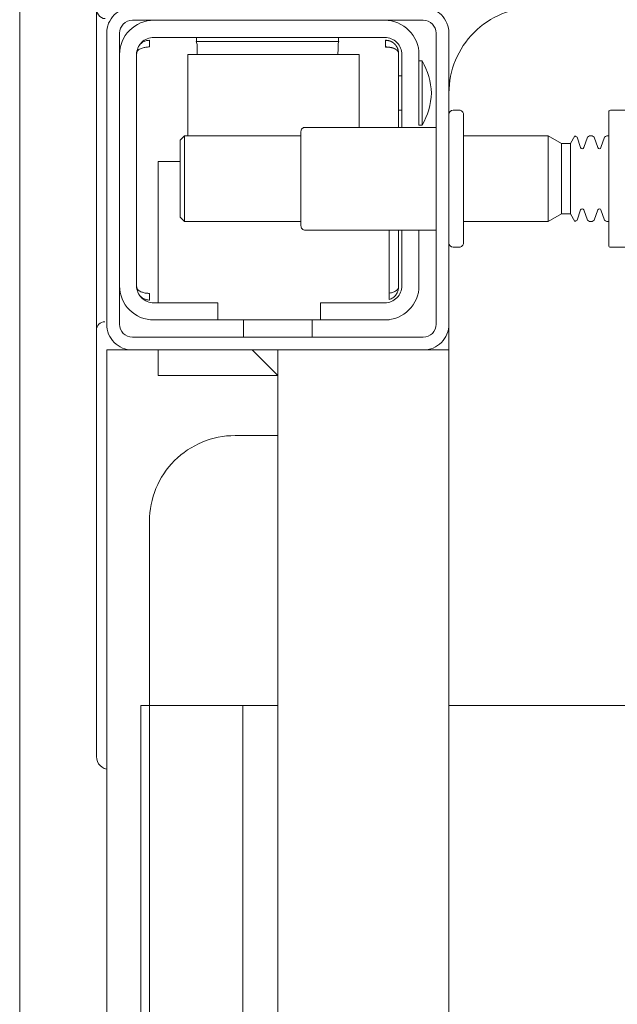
# Model space of a CAD drawing. Header units: millimetres. Extents: x -1893473 to 1546619, y -568027 to 942944.
# Tile 51 of 256: x 155887 to 155957, y -498106 to -497991. Entities that reach past the tile are written whole.
import ezdxf
from ezdxf.enums import TextEntityAlignment as Align

# ---------------------------------------------------------------- set-up
doc = ezdxf.new("R2010")
doc.units = ezdxf.units.MM
doc.header["$LTSCALE"] = 0.2
doc.layers.get('0').update_dxf_attribs({"lineweight": 0})
for name, color, linetype, lineweight in [('!! 0_Opis_pom', 9, 'Continuous', 13), ('!! 1_OPIS POM NOWE', 140, 'Continuous', 5), ('!! 2 ZABUDOWA GK-MDF', 54, 'Continuous', 13), ('P-Opis nadproża', 150, 'Continuous', 9)]:
    doc.layers.add(name, color=color, linetype=linetype, lineweight=lineweight)
doc.layers.add('!!_@ wypos sanit nd', color=7, linetype='Continuous', lineweight=0, plot=False)
doc.styles.add('ARIAL', font='tahoma.ttf')

# ---------------------------------------------------------------- blocks, each defined once
blk = doc.blocks.new('A$Cff2eaf8b')
for points in [[(-0.15993, -0.0325), (-0.17249, -0.0325, 0.405519), (-0.172, -0.032), (-0.172, -0.0313, 0.414214), (-0.1725, -0.0308), (-0.1875, -0.0308, 0.414214), (-0.188, -0.0313), (-0.188, -0.032, 0.405519), (-0.18751, -0.0325), (-0.19, -0.0325, -0.414214), (-0.2, -0.0225), (-0.2, 0.0575, -0.266001), (-0.19506, 0.06612)], [(-0.188, 0.06265), (-0.188, -0.01362, 0.414214), (-0.1878, -0.01382), (-0.17545, -0.01382), (-0.1722, -0.01382, 0.414214), (-0.172, -0.01362), (-0.172, -0.00982)], [(-0.185, -0.01382), (-0.185, -0.01406, -0.050055), (-0.18485, -0.01432), (-0.18364, -0.01473, -0.719897), (-0.18364, -0.01511), (-0.18485, -0.01552, -0.050055), (-0.185, -0.01578), (-0.185, -0.01606, -0.050055), (-0.18485, -0.01632), (-0.18364, -0.01673, -0.719897), (-0.18364, -0.01711), (-0.18485, -0.01752, -0.050055), (-0.185, -0.01778), (-0.1841, -0.0183), (-0.1841, -0.01936), (-0.185, -0.02092), (-0.185, -0.0308)], [(-0.175, -0.01382), (-0.175, -0.01406, 0.050055), (-0.17515, -0.01432), (-0.17636, -0.01473, 0.719897), (-0.17636, -0.01511), (-0.17515, -0.01552, 0.050055), (-0.175, -0.01578), (-0.175, -0.01606, 0.050055), (-0.17515, -0.01632), (-0.17636, -0.01673, 0.719897), (-0.17636, -0.01711), (-0.17515, -0.01752, 0.050055), (-0.175, -0.01778), (-0.1759, -0.0183), (-0.1759, -0.01936), (-0.175, -0.02092), (-0.175, -0.0308)], [(-0.186, -0.034), (-0.186, -0.0493, 0.414214), (-0.1855, -0.0498), (-0.1745, -0.0498, 0.414214), (-0.174, -0.0493), (-0.174, -0.034)], [(-0.1985, -0.04, -0.414214), (-0.1945, -0.036), (-0.18625, -0.036), (-0.18625, -0.03562), (-0.19375, -0.03562), (-0.19375, -0.036)], [(-0.18625, -0.03562, 0.119096), (-0.19, -0.03454, 0.119096), (-0.19375, -0.03562)], [(-0.174, -0.036), (-0.1675, -0.036, -0.414214), (-0.1635, -0.04), (-0.16353, -0.0395)], [(-0.186, -0.038), (-0.1945, -0.038, 0.414214), (-0.1965, -0.04), (-0.1965, -0.067, 0.414214), (-0.1945, -0.069), (-0.1675, -0.069, 0.414214), (-0.1655, -0.067), (-0.1655, -0.0595), (-0.1635, -0.0595), (-0.1635, -0.04)], [(-0.1635, -0.0475), (-0.1655, -0.0475), (-0.1655, -0.04, 0.414214), (-0.1675, -0.038), (-0.174, -0.038)], [(-0.1945, -0.06193), (-0.19515, -0.06194), (-0.19542, -0.06194), (-0.1956, -0.06194), (-0.19567, -0.06194, 0.116465), (-0.19589, -0.062), (-0.19601, -0.06205), (-0.19601, -0.04535), (-0.19589, -0.0454, 0.116465), (-0.19567, -0.04546), (-0.19542, -0.04546), (-0.19515, -0.04546), (-0.1945, -0.04547)], [(-0.15, -0.0525), (-0.15, -0.0575, 0.414214), (-0.14, -0.0675), (-0.11847, -0.0675), (-0.11847, -0.0525)], [(-0.1675, -0.071, 0.414214), (-0.1635, -0.067), (-0.1635, -0.0595)], [(-0.1985, -0.067, 0.414214), (-0.1945, -0.071)], [(-0.16237, -0.07369), (-0.1625, -0.07369), (-0.16269, -0.07369), (-0.16294, -0.07369), (-0.16323, -0.07369), (-0.16357, -0.07369), (-0.16393, -0.07369), (-0.16428, -0.07369), (-0.19771, -0.07369), (-0.19841, -0.07369), (-0.19903, -0.07369), (-0.19948, -0.07369), (-0.19961, -0.07369), (-0.19973, -0.07367), (-0.19984, -0.07365), (-0.20003, -0.07359, 0.517033), (-0.1987, -0.07266)], [(-0.1633, -0.0727, 0.412536), (-0.1623, -0.0737), (-0.11251, -0.0737), (-0.11222, -0.07367), (-0.11194, -0.07358), (-0.11168, -0.07345), (-0.11145, -0.07326), (-0.11126, -0.07304), (-0.11112, -0.07278), (-0.11104, -0.0725)]]:
    blk.add_lwpolyline(points, format="xyb")
for points in [[(-0.11847, -0.0325), (-0.11847, 0.0575), (0.11153, 0.0575), (0.11153, -0.0325)], [(-0.1841, -0.0183), (-0.1759, -0.0183)], [(-0.1759, -0.01936), (-0.1841, -0.01936)], [(-0.175, -0.02092), (-0.185, -0.02092)], [(-0.16, -0.0355), (-0.16, -0.0325), (0.16, -0.0325), (0.16, -0.0355)], [(-0.16, -0.0485), (-0.16, -0.0365)], [(-0.19478, -0.0384), (-0.186, -0.0384)], [(-0.192, -0.038), (-0.192, -0.0384)], [(-0.188, -0.038), (-0.188, -0.0384)], [(-0.16664, -0.0395), (-0.16666, -0.03934), (-0.16669, -0.03923), (-0.16672, -0.03912), (-0.16675, -0.03902), (-0.16679, -0.03892), (-0.16684, -0.03881), (-0.16689, -0.03872), (-0.16695, -0.03863), (-0.16702, -0.03855), (-0.1671, -0.03848), (-0.16718, -0.03843), (-0.16729, -0.0384), (-0.16718, -0.03841), (-0.16708, -0.03842), (-0.16696, -0.03845), (-0.16686, -0.03848), (-0.16677, -0.03851), (-0.16666, -0.03856), (-0.16657, -0.03861), (-0.16646, -0.03868), (-0.16636, -0.03876), (-0.16627, -0.03884), (-0.16618, -0.03894), (-0.1661, -0.03904), (-0.16603, -0.03915), (-0.16598, -0.03926), (-0.16593, -0.03938), (-0.16589, -0.0395), (-0.174, -0.0395)], [(-0.174, -0.0384), (-0.16722, -0.0384)], [(-0.185, -0.063), (-0.1945, -0.063), (-0.1945, -0.043), (-0.186, -0.043)], [(-0.19591, -0.04539), (-0.19602, -0.04539), (-0.19616, -0.04539), (-0.19632, -0.04539), (-0.1965, -0.04539)], [(-0.1615, -0.0485), (-0.1635, -0.0485)], [(-0.185, -0.0498), (-0.185, -0.06342), (-0.1845, -0.06392), (-0.1755, -0.06392), (-0.175, -0.06342), (-0.175, -0.0498)], [(0.16, -0.0555), (0.157, -0.0525), (0.16, -0.0525), (-0.16, -0.0525), (-0.157, -0.0525), (-0.16, -0.0555)], [(-0.157, -0.0525), (-0.157, -0.0665), (-0.16, -0.0665)], [(0.10602, -0.0525), (0.10602, -0.05658), (-0.11847, -0.05658)], [(-0.1615, -0.0565), (-0.1635, -0.0565)], [(-0.1965, -0.06201), (-0.19632, -0.06201), (-0.19616, -0.06201), (-0.19602, -0.06201), (-0.19591, -0.06201)], [(-0.175, -0.06342), (-0.185, -0.06342)], [(-0.182, -0.06392), (-0.182, -0.0665), (-0.1655, -0.0665)], [(-0.16636, -0.06865), (-0.16625, -0.06854), (-0.16619, -0.06847), (-0.16612, -0.06839), (-0.16606, -0.0683), (-0.16601, -0.0682), (-0.16596, -0.06811), (-0.16592, -0.06801), (-0.16589, -0.0679), (-0.16586, -0.0678), (-0.16584, -0.06769), (-0.16583, -0.06759), (-0.16583, -0.06749), (-0.16593, -0.0675), (-0.16607, -0.0675), (-0.1663, -0.0675), (-0.16641, -0.0675), (-0.16651, -0.0675), (-0.16661, -0.0675), (-0.16661, -0.0676), (-0.16662, -0.0677), (-0.16663, -0.0678), (-0.16664, -0.0679), (-0.16665, -0.068), (-0.16667, -0.06811), (-0.1667, -0.06821), (-0.16673, -0.06831), (-0.16676, -0.06841), (-0.1668, -0.06852), (-0.16685, -0.06862), (-0.1669, -0.06871), (-0.16697, -0.0688), (-0.16704, -0.06887), (-0.16712, -0.06893), (-0.16725, -0.069), (-0.19475, -0.069), (-0.19493, -0.0689), (-0.19501, -0.06882), (-0.19508, -0.06874), (-0.19513, -0.06865), (-0.19518, -0.06855), (-0.19522, -0.06846), (-0.19526, -0.06835), (-0.19529, -0.06825), (-0.19532, -0.06813), (-0.19534, -0.06803), (-0.19536, -0.06793), (-0.19537, -0.06783), (-0.19538, -0.06772), (-0.19539, -0.0676), (-0.19539, -0.0675), (-0.19617, -0.06751), (-0.19616, -0.06762), (-0.19615, -0.06772), (-0.19613, -0.06783), (-0.19611, -0.06793), (-0.19607, -0.06803), (-0.19603, -0.06813), (-0.19598, -0.06823), (-0.19593, -0.06832), (-0.19586, -0.06841), (-0.19579, -0.06849), (-0.19572, -0.06857), (-0.19563, -0.06865)], [(-0.03305, -0.0725), (-0.16, -0.0725), (-0.16, -0.0695)]]:
    blk.add_lwpolyline(points)
for points in [[(-0.2, -0.0695), (-0.2, -0.0355, -0.414214), (-0.197, -0.0325), (-0.163, -0.0325, -0.414214), (-0.16, -0.0355), (-0.16, -0.0695, -0.414214), (-0.163, -0.0725), (-0.197, -0.0725, -0.414214)], [(-0.1615, -0.0355), (-0.1615, -0.0695, -0.414214), (-0.163, -0.071), (-0.197, -0.071, -0.414214), (-0.1985, -0.0695), (-0.1985, -0.0355, -0.414214), (-0.197, -0.034), (-0.163, -0.034, -0.414214)]]:
    blk.add_lwpolyline(points, format="xyb", close=True)
for points in [[(-0.19467, -0.0384), (-0.19467, -0.0384), (-0.19467, -0.0384), (-0.19466, -0.0384), (-0.19466, -0.0384), (-0.19466, -0.0384), (-0.19466, -0.0384), (-0.19466, -0.0384), (-0.19466, -0.0384), (-0.19466, -0.0384), (-0.19466, -0.0384), (-0.19466, -0.0384), (-0.19466, -0.0384), (-0.19466, -0.0384), (-0.19466, -0.0384), (-0.19467, -0.0384), (-0.19467, -0.0384), (-0.19467, -0.0384), (-0.19467, -0.0384), (-0.19467, -0.0384), (-0.19468, -0.0384), (-0.19468, -0.0384), (-0.19468, -0.0384), (-0.19469, -0.0384), (-0.1947, -0.0384), (-0.19471, -0.0384), (-0.19471, -0.0384), (-0.19471, -0.0384), (-0.19471, -0.0384), (-0.19472, -0.0384), (-0.19472, -0.0384), (-0.19472, -0.0384), (-0.19472, -0.03841), (-0.19473, -0.03841), (-0.19473, -0.03841), (-0.19473, -0.03841), (-0.19473, -0.03841), (-0.19473, -0.03841), (-0.19474, -0.03841), (-0.19474, -0.03841), (-0.19474, -0.03841), (-0.19474, -0.03841), (-0.19474, -0.03841), (-0.19474, -0.03841), (-0.19475, -0.03841), (-0.19475, -0.03841), (-0.19475, -0.03841), (-0.19475, -0.03841), (-0.19476, -0.03841), (-0.19476, -0.03841), (-0.19476, -0.03841), (-0.19476, -0.03841), (-0.19477, -0.03842), (-0.19477, -0.03842), (-0.19477, -0.03842), (-0.19478, -0.03842), (-0.19479, -0.03842), (-0.19479, -0.03842), (-0.1948, -0.03843), (-0.19481, -0.03843), (-0.19481, -0.03843), (-0.19482, -0.03844), (-0.19483, -0.03844), (-0.19484, -0.03844), (-0.19484, -0.03845), (-0.19485, -0.03845), (-0.19486, -0.03845), (-0.19486, -0.03846), (-0.19487, -0.03846), (-0.19488, -0.03847), (-0.19489, -0.03847), (-0.19489, -0.03848), (-0.1949, -0.03848), (-0.19491, -0.03849), (-0.19491, -0.03849), (-0.19492, -0.0385), (-0.19493, -0.0385), (-0.19493, -0.03851), (-0.19494, -0.03851), (-0.19495, -0.03852), (-0.19495, -0.03852), (-0.19496, -0.03853), (-0.19497, -0.03854), (-0.19497, -0.03854), (-0.19498, -0.03855), (-0.19499, -0.03856), (-0.19499, -0.03856), (-0.195, -0.03857), (-0.19501, -0.03858), (-0.19501, -0.03859), (-0.19502, -0.03859), (-0.19503, -0.0386), (-0.19503, -0.03861), (-0.19504, -0.03862), (-0.19505, -0.03862), (-0.19505, -0.03863), (-0.19506, -0.03864), (-0.19507, -0.03865), (-0.19507, -0.03866), (-0.19508, -0.03867), (-0.19508, -0.03868), (-0.19509, -0.03869), (-0.1951, -0.03869), (-0.1951, -0.0387), (-0.19511, -0.03871), (-0.19511, -0.03872), (-0.19512, -0.03873), (-0.19512, -0.03874), (-0.19513, -0.03875), (-0.19514, -0.03876), (-0.19514, -0.03877), (-0.19515, -0.03878), (-0.19515, -0.03879), (-0.19516, -0.0388), (-0.19516, -0.03881), (-0.19517, -0.03882), (-0.19517, -0.03884), (-0.19518, -0.03885), (-0.19518, -0.03886), (-0.19519, -0.03887), (-0.1952, -0.03888), (-0.1952, -0.03889), (-0.19521, -0.0389), (-0.19521, -0.03891), (-0.19521, -0.03893), (-0.19522, -0.03894), (-0.19522, -0.03895), (-0.19523, -0.03896), (-0.19523, -0.03897), (-0.19524, -0.03899), (-0.19524, -0.039), (-0.19525, -0.03901), (-0.19525, -0.03902), (-0.19526, -0.03905), (-0.19527, -0.03907), (-0.19528, -0.0391), (-0.19528, -0.03912), (-0.19529, -0.03915), (-0.1953, -0.03918), (-0.19531, -0.0392), (-0.19531, -0.03923), (-0.19532, -0.03926), (-0.19532, -0.03928), (-0.19533, -0.03931), (-0.19533, -0.03933), (-0.19534, -0.03936), (-0.19534, -0.03939), (-0.19535, -0.03941), (-0.19535, -0.03944), (-0.19536, -0.03947), (-0.19536, -0.03949), (-0.19536, -0.03952), (-0.19537, -0.03955), (-0.19537, -0.03957), (-0.19537, -0.0396), (-0.19537, -0.03961), (-0.19537, -0.03962), (-0.19538, -0.03963), (-0.19538, -0.03963), (-0.19538, -0.03964), (-0.19538, -0.03965), (-0.19538, -0.03965), (-0.19538, -0.03966), (-0.19538, -0.03966), (-0.19538, -0.03967), (-0.19538, -0.03967), (-0.19538, -0.03968), (-0.19538, -0.03969), (-0.19538, -0.03969), (-0.19538, -0.0397), (-0.19538, -0.0397), (-0.19538, -0.0397), (-0.19538, -0.03971), (-0.19538, -0.03971), (-0.19538, -0.03972), (-0.19538, -0.03972), (-0.19538, -0.03972), (-0.19538, -0.03973), (-0.19538, -0.03973), (-0.19538, -0.03973), (-0.19538, -0.03974), (-0.19538, -0.03974), (-0.19538, -0.03974), (-0.19538, -0.03974), (-0.19538, -0.03975), (-0.19538, -0.03975), (-0.19538, -0.03975), (-0.19538, -0.03976), (-0.19538, -0.03976), (-0.19538, -0.03977), (-0.19538, -0.03977), (-0.19539, -0.03978), (-0.19539, -0.03978), (-0.19539, -0.03979), (-0.19539, -0.03979), (-0.19539, -0.03979), (-0.19539, -0.0398), (-0.19539, -0.0398), (-0.19539, -0.03981), (-0.19539, -0.03981), (-0.19539, -0.03982), (-0.19538, -0.03982), (-0.19538, -0.03983), (-0.19538, -0.03983), (-0.19538, -0.03984), (-0.19538, -0.03984), (-0.19538, -0.03984), (-0.19538, -0.03985), (-0.19538, -0.03986), (-0.19538, -0.03986), (-0.19538, -0.03987), (-0.19538, -0.03987), (-0.19538, -0.03987), (-0.19538, -0.03988), (-0.19538, -0.03988), (-0.19538, -0.03989), (-0.19538, -0.03989), (-0.19538, -0.03989), (-0.19538, -0.03989), (-0.19538, -0.0399), (-0.19538, -0.0399), (-0.19539, -0.0399), (-0.19539, -0.0399), (-0.19539, -0.0399), (-0.19539, -0.0399), (-0.19539, -0.0399), (-0.19539, -0.03991), (-0.1954, -0.03991), (-0.1954, -0.03991), (-0.1954, -0.03991), (-0.1954, -0.03991), (-0.1954, -0.03991), (-0.19541, -0.03991), (-0.19541, -0.03991), (-0.19542, -0.03991), (-0.19542, -0.03991), (-0.19543, -0.0399), (-0.19544, -0.0399), (-0.19545, -0.0399), (-0.19545, -0.0399), (-0.19546, -0.0399), (-0.19546, -0.0399), (-0.19547, -0.0399), (-0.19547, -0.0399), (-0.19548, -0.0399), (-0.19549, -0.0399), (-0.1955, -0.0399), (-0.1955, -0.0399), (-0.19551, -0.0399), (-0.19552, -0.0399), (-0.19553, -0.0399), (-0.19554, -0.0399), (-0.19555, -0.0399), (-0.19556, -0.0399), (-0.19557, -0.0399), (-0.19558, -0.0399), (-0.19559, -0.0399), (-0.19561, -0.0399), (-0.19564, -0.0399), (-0.19566, -0.0399), (-0.19568, -0.0399), (-0.1957, -0.0399), (-0.19574, -0.0399), (-0.19576, -0.0399), (-0.19578, -0.0399), (-0.19595, -0.0399), (-0.19596, -0.0399), (-0.19598, -0.0399), (-0.19599, -0.0399), (-0.19601, -0.0399), (-0.19602, -0.0399), (-0.19603, -0.0399), (-0.19604, -0.0399), (-0.19605, -0.0399), (-0.19606, -0.0399), (-0.19607, -0.0399), (-0.19608, -0.0399), (-0.19609, -0.0399), (-0.1961, -0.0399), (-0.19611, -0.0399), (-0.19612, -0.0399), (-0.19613, -0.03989), (-0.19614, -0.03989), (-0.19614, -0.03989), (-0.19615, -0.03989), (-0.19615, -0.03989), (-0.19615, -0.03989), (-0.19615, -0.03989), (-0.19616, -0.03989), (-0.19616, -0.03989), (-0.19616, -0.03989), (-0.19616, -0.0399), (-0.19616, -0.0399), (-0.19616, -0.0399), (-0.19616, -0.0399), (-0.19616, -0.0399), (-0.19617, -0.0399), (-0.19617, -0.03991), (-0.19617, -0.03991), (-0.19617, -0.03991), (-0.19617, -0.03991), (-0.19617, -0.03991), (-0.19617, -0.03991), (-0.19617, -0.03991), (-0.19617, -0.03991), (-0.19617, -0.03991), (-0.19617, -0.03991), (-0.19617, -0.0399), (-0.19617, -0.0399), (-0.19617, -0.0399), (-0.19617, -0.03989), (-0.19617, -0.03989), (-0.19617, -0.03989), (-0.19617, -0.03988), (-0.19617, -0.03987), (-0.19617, -0.03986), (-0.19617, -0.03985), (-0.19617, -0.03984), (-0.19617, -0.03984), (-0.19617, -0.03984), (-0.19617, -0.03983), (-0.19617, -0.03983), (-0.19617, -0.03982), (-0.19617, -0.03982), (-0.19617, -0.03981), (-0.19616, -0.0398), (-0.19616, -0.03979), (-0.19616, -0.03979), (-0.19616, -0.03978), (-0.19616, -0.03978), (-0.19616, -0.03977), (-0.19616, -0.03977), (-0.19616, -0.03977), (-0.19616, -0.03976), (-0.19616, -0.03976), (-0.19616, -0.03975), (-0.19616, -0.03975), (-0.19616, -0.03974), (-0.19616, -0.03974), (-0.19616, -0.03973), (-0.19616, -0.03973), (-0.19616, -0.03972), (-0.19616, -0.03972), (-0.19616, -0.03972), (-0.19616, -0.03972), (-0.19616, -0.03971), (-0.19616, -0.03971), (-0.19616, -0.0397), (-0.19615, -0.0397), (-0.19615, -0.0397), (-0.19615, -0.03969), (-0.19615, -0.03969), (-0.19615, -0.03968), (-0.19615, -0.03967), (-0.19615, -0.03967), (-0.19615, -0.03966), (-0.19615, -0.03966), (-0.19615, -0.03965), (-0.19615, -0.03964), (-0.19614, -0.03964), (-0.19614, -0.03963), (-0.19614, -0.03962), (-0.19614, -0.03962), (-0.19614, -0.03961), (-0.19614, -0.0396), (-0.19614, -0.03959), (-0.19613, -0.03958), (-0.19613, -0.03958), (-0.19613, -0.03957), (-0.19613, -0.03955), (-0.19612, -0.03954), (-0.19612, -0.03952), (-0.19611, -0.0395), (-0.19611, -0.03949), (-0.1961, -0.03947), (-0.1961, -0.03945), (-0.19609, -0.03944), (-0.19609, -0.03942), (-0.19608, -0.03941), (-0.19608, -0.03939), (-0.19607, -0.03937), (-0.19607, -0.03936), (-0.19606, -0.03934), (-0.19605, -0.03933), (-0.19605, -0.03931), (-0.19604, -0.0393), (-0.19603, -0.03928), (-0.19603, -0.03927), (-0.19602, -0.03925), (-0.19601, -0.03923), (-0.196, -0.03922), (-0.196, -0.0392), (-0.19599, -0.03919), (-0.19598, -0.03918), (-0.19597, -0.03916), (-0.19596, -0.03915), (-0.19596, -0.03913), (-0.19595, -0.03912), (-0.19594, -0.0391), (-0.19593, -0.03909), (-0.19592, -0.03907), (-0.19591, -0.03906), (-0.1959, -0.03905), (-0.19589, -0.03903), (-0.19588, -0.03902), (-0.19587, -0.03901), (-0.19586, -0.03899), (-0.19585, -0.03898), (-0.19584, -0.03897), (-0.19583, -0.03895), (-0.19582, -0.03894), (-0.19581, -0.03893), (-0.1958, -0.03891), (-0.19579, -0.0389), (-0.19577, -0.03889), (-0.19576, -0.03888), (-0.19575, -0.03886), (-0.19574, -0.03885), (-0.19573, -0.03884), (-0.19572, -0.03883), (-0.1957, -0.03882), (-0.19569, -0.0388), (-0.19568, -0.03879), (-0.19567, -0.03878), (-0.19565, -0.03877), (-0.19564, -0.03876), (-0.19563, -0.03875), (-0.19562, -0.03874), (-0.1956, -0.03873), (-0.19559, -0.03872), (-0.19558, -0.03871), (-0.19556, -0.0387), (-0.19555, -0.03869), (-0.19554, -0.03868), (-0.19552, -0.03867), (-0.19551, -0.03866), (-0.19549, -0.03865), (-0.19548, -0.03864), (-0.19547, -0.03863), (-0.19545, -0.03862), (-0.19544, -0.03861), (-0.19542, -0.0386), (-0.19541, -0.0386), (-0.19539, -0.03859), (-0.19538, -0.03858), (-0.19536, -0.03857), (-0.19535, -0.03856), (-0.19533, -0.03856), (-0.19532, -0.03855), (-0.1953, -0.03854), (-0.19529, -0.03853), (-0.19527, -0.03853), (-0.19526, -0.03852), (-0.19524, -0.03851), (-0.19522, -0.03851), (-0.19521, -0.0385), (-0.19519, -0.0385), (-0.19518, -0.03849), (-0.19516, -0.03848), (-0.19515, -0.03848), (-0.19513, -0.03847), (-0.19511, -0.03847), (-0.1951, -0.03846), (-0.19508, -0.03846), (-0.19506, -0.03845), (-0.19505, -0.03845), (-0.19503, -0.03845), (-0.19502, -0.03844), (-0.195, -0.03844), (-0.19498, -0.03843), (-0.19497, -0.03843), (-0.19495, -0.03843), (-0.19493, -0.03842), (-0.19492, -0.03842), (-0.19491, -0.03842), (-0.1949, -0.03842), (-0.19489, -0.03842), (-0.19488, -0.03842), (-0.19487, -0.03841), (-0.19486, -0.03841), (-0.19485, -0.03841), (-0.19484, -0.03841), (-0.19483, -0.03841), (-0.19481, -0.03841), (-0.1948, -0.03841), (-0.19479, -0.03841), (-0.19479, -0.03841), (-0.19478, -0.03841), (-0.19478, -0.0384), (-0.19477, -0.0384), (-0.19477, -0.0384), (-0.19476, -0.0384), (-0.19475, -0.0384), (-0.19474, -0.0384), (-0.19474, -0.0384), (-0.19473, -0.0384), (-0.19473, -0.0384), (-0.19471, -0.0384), (-0.19471, -0.0384), (-0.1947, -0.0384), (-0.1947, -0.0384), (-0.19469, -0.0384), (-0.19469, -0.0384), (-0.19469, -0.0384), (-0.19469, -0.0384), (-0.19468, -0.0384), (-0.19468, -0.0384), (-0.19468, -0.0384), (-0.19468, -0.0384), (-0.19467, -0.0384), (-0.19467, -0.0384), (-0.19467, -0.0384)], [(-0.11847, -0.0685), (0.11153, -0.0685), (0.11153, -0.0675), (-0.11847, -0.0675)]]:
    blk.add_lwpolyline(points, close=True)
blk = doc.blocks.new('A$C2EB40A8D')
at = {"layer": '!! 2 ZABUDOWA GK-MDF'}
blk.add_lwpolyline([(-7781.12989, -3262.48603), (-7781.12989, -4462.48603)], dxfattribs=at)
at = {"layer": '!!_@ wypos sanit nd', "xscale": 1000, "yscale": 1000, "zscale": 1000, "rotation": 270}
blk.add_blockref('A$Cff2eaf8b', (-7698.45996, -3787.48777), dxfattribs=at)
at = {"layer": '!! 0_Opis_pom', "ltscale": 0.7, "style": 'ARIAL'}
for tag, p in [('B1,21', (-891.77727, 31796.97458)), ('A1,16', (-13651.31084, 31587.95236)), ('B1,19', (-5798.61305, 31587.22944)), ('B1/17', (-9701.43347, 31565.05244)), ('1,23', (10805.41388, 31565.05244)), ('1,22', (4526.58954, 31507.65132)), ('A1,1', (-16866.13618, 31459.3792)), ('B1,18', (-7791.62894, 31330.08444)), ('B1,20', (-2961.4347, 31167.05787)), ('A1,6', (-19287.17717, 30923.71998)), ('B1,1', (14135.63445, 30913.92963)), ('B1,3', (17346.74696, 30023.81022)), ('B1,4', (29817.71501, 29157.67457)), ('A1,5', (-23454.5385, 28820.77901)), ('A1,2', (-17502.57721, 28602.57524)), ('B1,2D', (2616.16402, 28559.52261)), ('A1,15', (-13651.31084, 28261.46046)), ('B1,4', (29883.58177, 28158.35876)), ('B1,2B', (18801.54781, 27650.12382)), ('B1,2A', (13086.7373, 27376.04393)), ('A1,3', (-16846.27912, 25980.40356)), ('B1,8', (9089.53994, 25356.27639)), ('B1,6', (31915.87888, 23754.79829)), ('A1,4', (-24010.17576, 23559.17399)), ('B1,14', (-11621.32288, 23261.44183)), ('B1,13', (-3080.55208, 22924.09997)), ('B1,5', (29245.49088, 22896.69268)), ('B1,10', (3982.60923, 22874.21277)), ('B1,9', (5634.43488, 22623.92098)), ('B1,2C', (13327.26639, 22378.5328)), ('B1,7', (16398.41175, 22348.28836)), ('B1,11', (5553.20442, 20939.83877)), ('B1,12', (3693.27174, 20628.72148)), ('C1,3', (5969.08376, 16336.01084)), ('C1,2', (11955.93711, 11671.55655)), ('C1,1', (15659.17205, 11415.94196)), ('C1,4', (5140.00888, 9205.5831)), ('C1,5', (5680.4486, 6154.54995)), ('C1,10', (16327.05085, 6080.66085)), ('C1,9', (16526.57171, 3173.45283)), ('C1,6', (6367.37903, 2771.84181)), ('D0,18', (-1981.87701, -110.73158)), ('D0,7', (-13531.42299, -1159.67649)), ('C1,7', (7275.77161, -1303.00991)), ('D0,17', (2064.87671, -1345.69113)), ('D0,3', (-9324.21674, -1442.63631)), ('D0,6', (-17529.61851, -1957.37463)), ('D0,10', (-21369.4432, -2140.60378)), ('D,09', (-12990.08379, -2746.32902)), ('D0,2', (-5516.19514, -3101.87722)), ('D0,16', (2266.73061, -3284.15369)), ('D0,8', (-14357.79539, -3567.69719)), ('D0,5', (-10461.54478, -3629.26575)), ('D0,4', (-8396.53404, -4353.7937)), ('D0,15', (1974.41895, -5205.84774)), ('D0,1', (-5633.49598, -5662.48534)), ('D0,11', (-23334.09291, -6045.78706)), ('D0,12', (-22436.85763, -9302.9678)), ('D0,13', (-22436.85763, -11581.16526)), ('D0,14', (-13645.94445, -11884.57769))]:
    blk.add_attdef(tag, text='', height=119.68, dxfattribs=at).set_placement(p, align=Align.MIDDLE_CENTER)
at = {"layer": '!! 1_OPIS POM NOWE', "style": 'ARIAL'}
for tag, p in [('C1.7A', (7769.3756, 685.765)), ('C1.7C', (7655.80151, -2045.04756)), ('C1.8B', (10935.93068, -2107.41983)), ('C1.8A', (13897.39715, -2120.69016)), ('C1.7B', (8274.43201, -3270.18959)), ('E1.2', (16701.02923, -5331.07351)), ('E1.5E', (21974.23379, -5463.99012)), ('E1.5D', (24989.27391, -5785.36474)), ('E1.1', (8357.81567, -5851.01076)), ('E1.5C', (25222.53959, -6394.64172)), ('E1.5B', (27694.70831, -7009.86571)), ('E1.6', (5279.46063, -8141.28746)), ('E1.5A', (25547.9555, -8495.18994)), ('E1.5G', (23977.19473, -9792.46695)), ('E1.5F', (22414.7084, -9822.66389)), ('E1,4', (13935.69867, -10458.20073)), ('E1.5L', (28030.8296, -11267.7725)), ('E1.3', (5639.18862, -11994.01941)), ('E1.5H', (23988.49716, -12231.38049)), ('E1.5K', (27714.73934, -12977.98364)), ('E1.5I', (22290.68736, -13989.9049)), ('E1.5J', (27095.71534, -16088.17469))]:
    blk.add_attdef(tag, text='', height=119.68, dxfattribs=at).set_placement(p, align=Align.MIDDLE_CENTER)

msp = doc.modelspace()

# ---------------------------------------------------------------- block references
at = {"layer": 'P-Opis nadproża', "color": 4}
msp.add_blockref('A$C2EB40A8D', (163667.94092, -494401.63474), dxfattribs=at)

doc.saveas('drawing.dxf')
